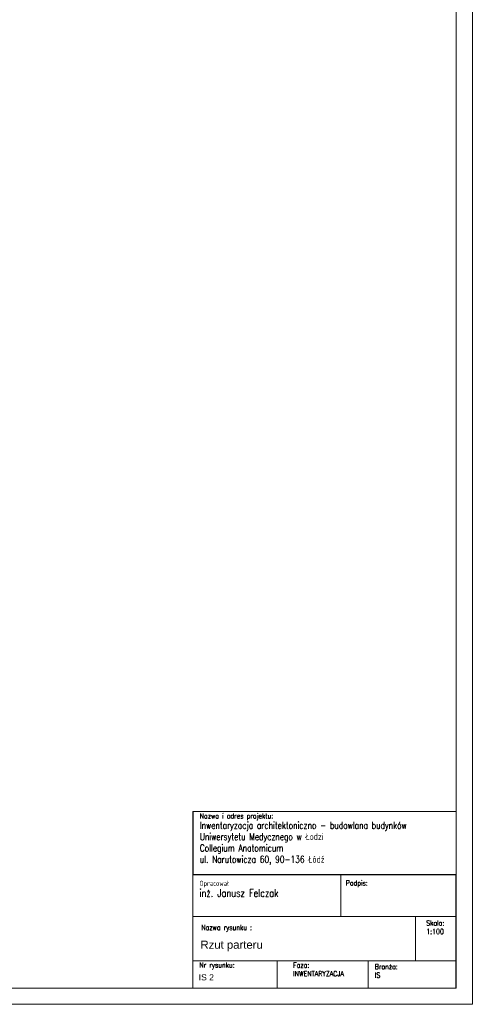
# Model space of a CAD drawing. Header units: millimetres. Extents: x 12584 to 77584, y 9983 to 29820.
# Tile 21 of 176: x 29916 to 31313, y 9983 to 13018. Entities that reach past the tile are written whole.
import ezdxf

# ---------------------------------------------------------------- set-up
doc = ezdxf.new("R2010")
doc.units = ezdxf.units.MM
doc.layers.add('m_tabela', color=7, linetype='Continuous', lineweight=20)
doc.styles.add('opis', font='simplex.shx', dxfattribs={"width": 0.8})
doc.styles.add('PIOTR', font='arial.ttf', dxfattribs={"height": 10})
doc.styles.get("Standard").update_dxf_attribs({"font": 'arial.ttf'})

msp = doc.modelspace()

# ---------------------------------------------------------------- linework, layer by layer
at = {"layer": 'm_tabela', "color": 7}
for p, q in [((31313.5, 9982.5), (31313.5, 15922.5)), ((31263.5, 10032.5), (31263.5, 15872.5)), ((30451.5, 10577), (30451.5, 10382.7)), ((31263.5, 10382.7), (31263.5, 10587)), ((30451.5, 10382.7), (31263.5, 10382.7)), ((30450.4, 10381.7), (30450.4, 10253)), ((30450.4, 10381.7), (30450.4, 10253)), ((30907.2, 10381.7), (30450.4, 10381.7)), ((30907.2, 10253), (30907.2, 10381.7)), ((30907.2, 10381.7), (30907.2, 10253)), ((31262.4, 10381.7), (30907.2, 10381.7)), ((31262.4, 10253), (31262.4, 10381.7)), ((31262.4, 10253), (31262.4, 10381.7)), ((30450.4, 10253), (31262.4, 10253)), ((30450.4, 10116.5), (30450.4, 10253)), ((30450.4, 10253), (30907.2, 10253)), ((30907.2, 10253), (30450.4, 10253)), ((30450.4, 10253), (30907.2, 10253)), ((30907.2, 10253), (31262.4, 10253)), ((31262.4, 10253), (30907.2, 10253)), ((30907.2, 10253), (31262.4, 10253)), ((31138.5, 10253), (31138.5, 10116.5)), ((31262.4, 10253), (31262.4, 10116.5)), ((31262.4, 10253), (31262.4, 10116.5)), ((31263.5, 10253), (31263.5, 10124.4)), ((31262.4, 10116.5), (30450.4, 10116.5)), ((30450.4, 10116.5), (30710.7, 10116.5)), ((30450.4, 10032.5), (30450.4, 10116.5)), ((30710.7, 10116.5), (30710.7, 10032.5)), ((30710.7, 10116.5), (30991.7, 10116.5)), ((30710.7, 10032.5), (30710.7, 10116.5)), ((30991.7, 10116.5), (30991.7, 10032.5)), ((30991.7, 10116.5), (31262.4, 10116.5)), ((30991.7, 10032.5), (30991.7, 10116.5)), ((31262.4, 10116.5), (31262.4, 10032.5)), ((22953.5, 10032.5), (31263.5, 10032.5)), ((30710.7, 10032.5), (30450.4, 10032.5)), ((30991.7, 10032.5), (30710.7, 10032.5)), ((31262.4, 10032.5), (30991.7, 10032.5)), ((22903.5, 9982.5), (31313.5, 9982.5))]:
    msp.add_line(p, q, dxfattribs=at)
at = {"layer": 'm_tabela', "color": 7, "lineweight": 20}
for p, q in [((30450.4, 10032.5), (30450.4, 10577)), ((30450.4, 10577), (31263.5, 10577)), ((30907.2, 10381.7), (30907.2, 10253)), ((30450.4, 10253), (31263.5, 10253)), ((30450.4, 10253), (31262.4, 10253)), ((30450.4, 10116.5), (31263.5, 10116.5)), ((30710.7, 10116.5), (30710.7, 10032.5)), ((30991.7, 10116.5), (30991.7, 10032.5)), ((31263.5, 10032.5), (30450.4, 10032.5))]:
    msp.add_line(p, q, dxfattribs=at)

# ---------------------------------------------------------------- texts
at = {"layer": 'm_tabela', "color": 7, "lineweight": 5, "style": 'PIOTR'}
msp.add_text('Rzut parteru', height=25, dxfattribs=at).set_placement((30474.4, 10153.9))
at = {"layer": 'm_tabela', "color": 7, "lineweight": 5}
msp.add_text('IS 2', height=18.9, dxfattribs=at).set_placement((30468.8, 10056.3))
at = {"layer": 'm_tabela', "color": 7, "char_height": 26.25, "attachment_point": 1, "style": 'opis'}
for s, insert, width in [('{\\H0.6x;Nazwa i adres projektu:} \\P{\\H0.8x;Inwentaryzacja architektoniczno - budowlana budynków Uniwersytetu Medycznego w Łodzi\\PCollegium Anatomicum\\Pul. Narutowicza 60, 90-136 Łódź}', (30472.2, 10571.3), 714.215), ('{\\H0.6x;Opracował}\\P{\\H0.88x;inż. Janusz Felczak}', (30471.2, 10363.4), 476.912), ('{\\H0.6x;Podpis:}', (30922.9, 10364.5), 91.802), ('{\\H0.6x;Skala:\\P1:100}', (31171.4, 10241), 91.802), ('{\\H0.6x;Nazwa rysunku :}', (30476.9, 10227.3), 802.267), ('{\\H0.6x;Nr rysunku:}', (30471.2, 10111.3), 247.999), ('{\\H0.6x;Faza:\\PINWENTARYZACJA} ', (30760.5, 10111.1), 242.188), ('{\\H0.6x;Branża:\\PIS} ', (31012.5, 10106.6), 247.999)]:
    msp.add_mtext(s, dxfattribs=dict(at, insert=insert, width=width))

doc.saveas('drawing.dxf')
